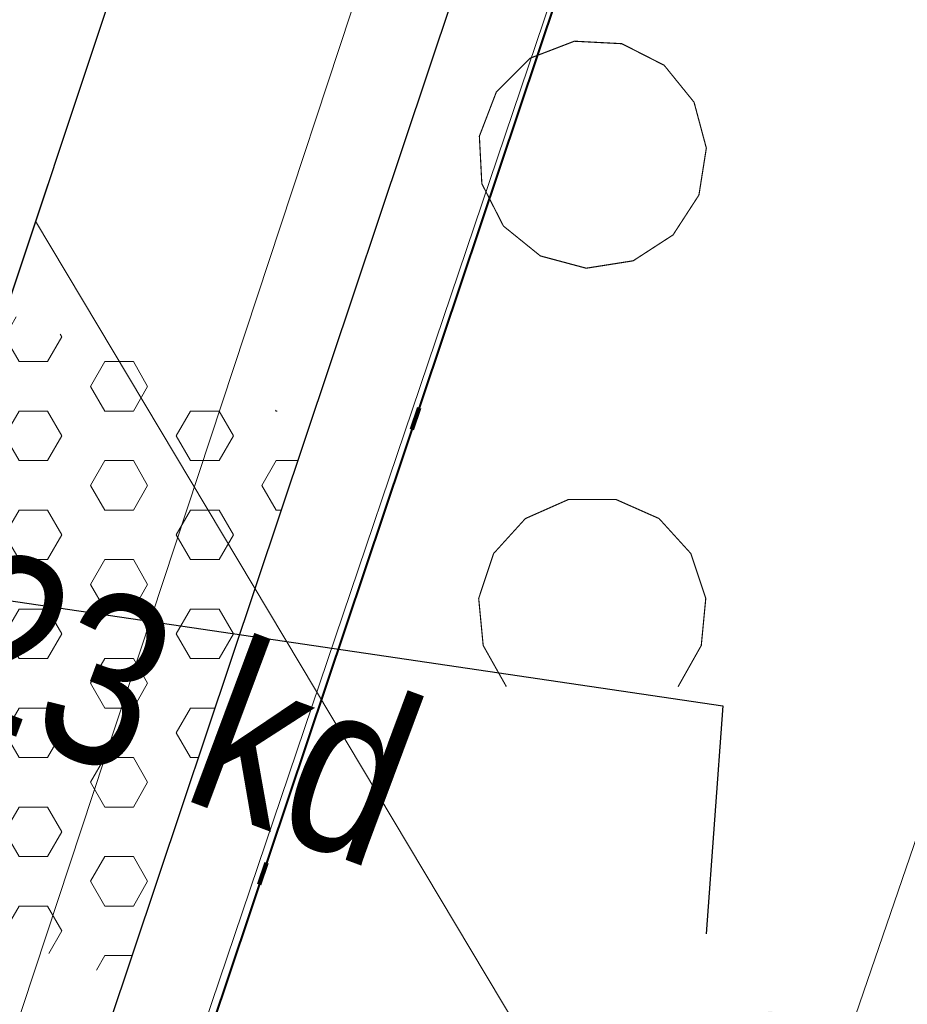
# Model space of a CAD drawing. Header units: metres. Extents: x 6599773 to 13199707, y 5688499 to 11377233.
# Tile 50 of 256: x 6599896.45 to 6599900.33, y 5688679.39 to 5688683.7. Entities that reach past the tile are written whole.
import ezdxf
from ezdxf import colors
from ezdxf.entities.mleader import LeaderData, LeaderLine
from ezdxf.enums import TextEntityAlignment as Align
from ezdxf.math import Vec2, Vec3

# ---------------------------------------------------------------- set-up
doc = ezdxf.new("R2010")
doc.units = ezdxf.units.M
doc.header["$MEASUREMENT"] = 0
for name, pattern in [('1', [0]), ('9', [1, 0, -1]), ('BTO', [0]), ('GUK', [2, 1.5, -0.5]), ('UPT', [0]), ('UPW', [0])]:
    doc.linetypes.add(name, pattern=pattern)
doc.layers.get('0').update_dxf_attribs({"linetype": 'CONTINUOUS', "lineweight": 5})
for name, color, linetype, lineweight in [('_kolor chodnik', 50, '1', 0), ('_kolor umocn', 7, '1', 5), ('_kolor zjazdy kostka', 7, '1', 0), ('_kolor ścieżka', 10, '1', 0), ('_linie rozgran', 100, '9', 90), ('_opiskd', 14, 'CONTINUOUS', 15), ('_row', 150, 'CONTINUOUS', 30), ('AS__Nowe_granice', 140, 'CONTINUOUS', 30), ('Kontury', 90, 'GUK', 5), ('OTK_L_5', 7, 'CONTINUOUS', 5), ('OTZ_L_1', 7, 'CONTINUOUS', 5), ('P_SUKP_E_T_0', 7, 'CONTINUOUS', 5), ('UTTPOM_L_0', 30, 'UPT', 9), ('UWWPM_L_0', 5, 'UPW', 9)]:
    doc.layers.add(name, color=color, linetype=linetype, lineweight=lineweight)
doc.layers.add('_kolor jezdnia', color=7, linetype='1', lineweight=0, true_color=0x00dbdb)
doc.layers.add('_podział mój', color=7, linetype='BTO', lineweight=40, true_color=0xdb70ff)
doc.styles.add('opis drzewa', font='ARIALN.TTF', dxfattribs={"width": 0.7, "height": 1.6})
doc.styles.add('STYL_ARIAL', font='ARIALN.TTF', dxfattribs={"width": 0.75, "oblique": 0.1})
pattern_1 = [(45, (0, 0), (-0.1767766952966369, 0.1767766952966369), []), (135, (0, 0), (-0.1767766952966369, -0.1767766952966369), [])]

# ---------------------------------------------------------------- blocks, each defined once
blk = doc.blocks.new('_Dot')
at = {"color": 0, "linetype": 'ByBlock', "lineweight": -2}
blk.add_line((-0.5, 0), (-1, 0), dxfattribs=at)
at = {"color": 0, "linetype": 'ByBlock', "const_width": 0.5}
blk.add_lwpolyline([(-0.25, 0, 1), (0.25, 0, 1)], format="xyb", close=True, dxfattribs=at)
blk = doc.blocks.new('2_OTZK')
at = {"color": 7, "const_width": 0.005000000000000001}
for points in [[(-0.6431084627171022, 0.6411612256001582), (-0.8175084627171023, 0.5279612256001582), (-1.022908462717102, 0.4954612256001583), (-1.223708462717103, 0.5492612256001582), (-1.385308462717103, 0.6800612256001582), (-1.479708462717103, 0.8653612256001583), (-1.490508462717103, 1.072961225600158), (-1.416008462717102, 1.267061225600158), (-1.269008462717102, 1.414061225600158), (-1.074908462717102, 1.488561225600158), (-0.8673084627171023, 1.477761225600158), (-0.6820084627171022, 1.383361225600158), (-0.5512084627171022, 1.221761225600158), (-0.4974084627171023, 1.020961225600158), (-0.5299084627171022, 0.8155612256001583), (-0.6431084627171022, 0.6411612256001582)], [(0.6282915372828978, 0.6640612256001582), (0.5264915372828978, 0.8442612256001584), (0.5063915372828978, 1.050261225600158), (0.5714915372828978, 1.246761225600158), (0.7104915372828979, 1.400161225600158), (0.8997915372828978, 1.483961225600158), (1.106791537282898, 1.483961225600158), (1.296091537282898, 1.400161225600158), (1.435091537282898, 1.246761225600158), (1.500191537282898, 1.050261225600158), (1.480091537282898, 0.8442612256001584), (1.378291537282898, 0.6640612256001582)], [(-1.372308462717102, -1.335238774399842), (-1.473808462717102, -1.154938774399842), (-1.493508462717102, -0.9491387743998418), (-1.428308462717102, -0.7528387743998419), (-1.289208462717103, -0.5997387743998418), (-1.100108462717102, -0.5160387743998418), (-0.8933084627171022, -0.5160387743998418), (-0.7042084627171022, -0.5997387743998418), (-0.5651084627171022, -0.7528387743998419), (-0.4999084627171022, -0.9491387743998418), (-0.5196084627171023, -1.154938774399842), (-0.6211084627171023, -1.335238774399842)], [(0.6496915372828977, -0.6516387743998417), (0.8240915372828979, -0.5384387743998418), (1.029491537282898, -0.5059387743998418), (1.230291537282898, -0.5597387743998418), (1.391891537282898, -0.6905387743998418), (1.486291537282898, -0.8758387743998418), (1.497091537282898, -1.083438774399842), (1.422591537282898, -1.277538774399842), (1.275591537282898, -1.424538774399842), (1.081491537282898, -1.499038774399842), (0.8738915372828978, -1.488238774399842), (0.6885915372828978, -1.393838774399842), (0.5577915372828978, -1.232238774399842), (0.5039915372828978, -1.031438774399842), (0.5364915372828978, -0.8260387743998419), (0.6496915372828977, -0.6516387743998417)]]:
    blk.add_lwpolyline(points, dxfattribs=at)

msp = doc.modelspace()

# ---------------------------------------------------------------- hatches: boundary and pattern name
at = {"layer": '_kolor chodnik'}
h = msp.add_hatch(dxfattribs=at)
h.set_pattern_fill('ANSI37', color=256, scale=2)
h.set_pattern_definition(pattern_1)
h.paths.add_polyline_path([(6599849.938171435, 5688542.085872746), (6599852.232147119, 5688548.938742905), (6599853.573135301, 5688548.489851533), (6599853.827082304, 5688549.248475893), (6599851.793849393, 5688549.929093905), (6599849.895278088, 5688548.982823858), (6599847.823506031, 5688542.793750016)])
edge = h.paths.add_edge_path()
edge.add_line((6600018.106075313, 5689087.454911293), (6600022.42781917, 5689091.229234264))
edge.add_line((6600022.42781917, 5689091.229234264), (6600020.233254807, 5689093.742094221))
edge.add_line((6600020.233254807, 5689093.742094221), (6600017.159471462, 5689091.057656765))
edge.add_arc((6600023.275194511, 5689085.3851404), 8.341433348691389, 137.1531559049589, 148.8016577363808)
edge.add_line((6600016.140105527, 5689089.706021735), (6600018.106075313, 5689087.454911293))
h.paths.add_polyline_path([(6600038.501784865, 5689187.592294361), (6600037.906968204, 5689187.700586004), (6600037.63829624, 5689186.224843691), (6600038.240083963, 5689186.115282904)])
h.paths.add_polyline_path([(6600069.098302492, 5689360.276020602), (6600068.321239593, 5689360.413462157), (6600068.064048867, 5689358.936495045), (6600068.836639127, 5689358.799546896)])
h.paths.add_polyline_path([(6600082.393785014, 5689362.950258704), (6600082.941124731, 5689366.103121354), (6600081.481377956, 5689366.361351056), (6600080.923159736, 5689363.210828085)])
h.paths.add_polyline_path([(6600074.022236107, 5689388.065861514), (6600072.983907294, 5689388.249860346), (6600072.723374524, 5689386.77253894), (6600073.760538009, 5689386.588865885)])
h.paths.add_polyline_path([(6600105.613104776, 5689486.405659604), (6600106.749499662, 5689489.711933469), (6600105.298891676, 5689490.233346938), (6600104.143487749, 5689486.917306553)], flags=17)
h.paths.add_polyline_path([(6600132.519778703, 5689678.737346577), (6600131.761827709, 5689678.896110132), (6600131.444670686, 5689677.429261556), (6600132.212256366, 5689677.269208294)])
h.paths.add_polyline_path([(6600156.649397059, 5689798.7449027), (6600156.48800471, 5689797.958860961), (6600157.450195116, 5689797.757316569), (6600157.615023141, 5689798.542205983)])
h.paths.add_polyline_path([(6600189.055358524, 5689948.643107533), (6600187.902868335, 5689948.884512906), (6600187.600024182, 5689947.417400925), (6600188.748131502, 5689947.176379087)])
edge = h.paths.add_edge_path()
edge.add_line((6600204.459383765, 5690032.969035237), (6600204.153258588, 5690031.227801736))
edge.add_arc((6600202.328347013, 5690027.299936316), 4.331100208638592, 41.85300125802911, 65.08011549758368, ccw=False)
edge.add_arc((6600032.90393149, 5690051.979071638), 174.020003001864, 352.8070218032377, 353.495463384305)
edge.add_arc((6600202.372679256, 5690027.343587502), 5.999999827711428, 55.12102442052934, 69.64815978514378)
edge = h.paths.add_edge_path()
edge.add_line((6600205.046027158, 5690040.265402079), (6600204.972740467, 5690038.483452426))
edge.add_arc((6600203.986269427, 5690044.401803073), 5.999999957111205, 279.4630688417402, 294.9140560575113)
edge.add_line((6600206.513819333, 5690038.960158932), (6600206.607027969, 5690041.030672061))
edge.add_arc((6600203.986269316, 5690044.401803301), 4.270000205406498, 284.3702444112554, 307.86193139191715, ccw=False)
edge = h.paths.add_edge_path()
edge.add_arc((6600203.547470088, 5690044.558759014), 6.446878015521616, 324.4350091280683, 356.2013368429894, ccw=False)
edge.add_arc((6600203.986269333, 5690044.401803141), 6.00000007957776, 323.2169970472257, 357.4193489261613)
h.paths.add_polyline_path([(6600208.910055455, 5690121.713696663), (6600208.146285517, 5690121.748120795), (6600207.125602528, 5690121.794124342), (6600209.971605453, 5690121.665851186)])
edge = h.paths.add_edge_path()
edge.add_line((6600238.769818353, 5690481.648294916), (6600240.338176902, 5690490.873746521))
edge.add_line((6600240.338176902, 5690490.873746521), (6600241.251295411, 5690510.829461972))
edge.add_line((6600241.251295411, 5690510.829461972), (6600239.524022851, 5690510.928942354))
edge.add_line((6600239.524022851, 5690510.928942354), (6600238.633343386, 5690491.167757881))
edge.add_line((6600238.633343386, 5690491.167757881), (6600234.579716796, 5690467.661262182))
edge.add_line((6600234.579716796, 5690467.661262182), (6600234.449796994, 5690464.966873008))
edge.add_arc((6600242.443669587, 5690464.607462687), 8.00194818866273, 177.4256738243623, 268.2543056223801)
edge.add_line((6600242.199903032, 5690456.609228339), (6600242.216657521, 5690457.359274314))
edge.add_line((6600242.216657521, 5690457.359274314), (6600242.305257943, 5690458.836738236))
edge.add_arc((6600242.444504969, 5690464.607952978), 5.772894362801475, 177.0298084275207, 268.6178439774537, ccw=False)
edge.add_line((6600236.679365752, 5690464.907083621), (6600236.951876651, 5690470.95443634))
edge.add_line((6600236.951876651, 5690470.95443634), (6600238.150786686, 5690478.210832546))
edge.add_line((6600238.150786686, 5690478.210832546), (6600238.769818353, 5690481.648294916))
h.paths.add_polyline_path([(6600238.769818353, 5690481.648294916), (6600238.150786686, 5690478.210832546), (6600239.670056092, 5690477.930590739), (6600240.266710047, 5690481.376366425)], flags=17)
edge = h.paths.add_edge_path()
edge.add_line((6600223.366500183, 5690460.339976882), (6600223.276803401, 5690457.948865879))
edge.add_arc((6600221.105749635, 5690465.64864014), 7.999999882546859, 285.7465040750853, 299.8464885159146)
edge.add_line((6600225.08717264, 5690458.709744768), (6600225.240084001, 5690461.623695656))
edge.add_arc((6600221.105749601, 5690465.648640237), 5.769999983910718, 293.06724420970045, 315.7681070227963, ccw=False)
edge = h.paths.add_edge_path()
edge.add_arc((6600220.025145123, 5690444.676291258), 5.77000016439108, 37.996647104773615, 59.94382588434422, ccw=False)
edge.add_line((6600224.572175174, 5690448.22839199), (6600224.817793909, 5690451.081798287))
edge.add_arc((6600220.025145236, 5690444.676291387), 7.999999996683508, 53.19588653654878, 68.15166733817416)
edge.add_line((6600223.00235276, 5690452.101669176), (6600222.91504296, 5690449.670427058))
edge = h.paths.add_edge_path()
edge.add_arc((6600221.105749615, 5690465.648640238), 7.999999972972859, 328.0222308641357, 357.0132597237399)
edge.add_line((6600229.094882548, 5690465.23180147), (6600229.218816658, 5690467.593604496))
edge.add_line((6600229.218816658, 5690467.593604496), (6600228.218919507, 5690467.645774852))
edge.add_line((6600228.218919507, 5690467.645774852), (6600227.891778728, 5690461.411918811))
h.paths.add_polyline_path([(6600200.980142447, 5690012.236744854), (6600202.31727834, 5690011.956662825), (6600202.522293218, 5690012.935421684), (6600201.182321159, 5690013.216097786)])
h.paths.add_polyline_path([(6600196.457878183, 5689983.98337835), (6600195.202332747, 5689984.246370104), (6600194.899091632, 5689982.777335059), (6600196.150355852, 5689982.515240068)])
edge = h.paths.add_edge_path()
edge.add_line((6600112.305909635, 5689517.99101877), (6600112.691041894, 5689519.807934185))
edge.add_line((6600112.691041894, 5689519.807934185), (6600113.245521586, 5689522.423769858))
edge.add_line((6600113.245521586, 5689522.423769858), (6600111.553124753, 5689522.782507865))
edge.add_line((6600111.553124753, 5689522.782507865), (6600107.405864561, 5689503.217226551))
edge.add_line((6600107.405864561, 5689503.217226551), (6600099.494506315, 5689480.361667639))
edge.add_line((6600099.494506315, 5689480.361667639), (6600099.182814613, 5689478.891218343))
edge.add_arc((6600107.008997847, 5689477.232359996), 8.000059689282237, 168.0325629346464, 257.7529108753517)
edge.add_line((6600105.311960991, 5689469.414366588), (6600105.784990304, 5689471.593619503))
edge.add_arc((6600107.008927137, 5689477.232314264), 5.769999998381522, 168.0321375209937, 257.7533362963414, ccw=False)
edge.add_line((6600101.364343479, 5689478.42879883), (6600101.647245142, 5689479.76342708))
edge.add_line((6600101.647245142, 5689479.76342708), (6600104.143487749, 5689486.917306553))
edge.add_line((6600104.143487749, 5689486.917306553), (6600105.298891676, 5689490.233346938))
edge.add_line((6600105.298891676, 5689490.233346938), (6600108.240043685, 5689498.809726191))
edge.add_line((6600108.240043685, 5689498.809726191), (6600112.305909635, 5689517.99101877))
h.paths.add_polyline_path([(6600136.009573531, 5689645.499114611), (6600138.333647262, 5689645.012304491), (6600138.661671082, 5689646.578318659), (6600134.869459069, 5689647.372651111)])
at = {"layer": '_kolor jezdnia'}
h = msp.add_hatch(dxfattribs=at)
h.set_pattern_fill('ANSI37', color=256, scale=2.2)
h.set_pattern_definition([(311.9999999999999, (0, 0), (0.2043648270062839, 0.1840109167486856), []), (41.99999999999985, (0, 0), (-0.1840109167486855, 0.2043648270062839), [])])
edge = h.paths.add_edge_path()
edge.add_line((6599833.066047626, 5688539.933393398), (6599850.649511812, 5688527.983462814))
edge.add_arc((6599857.337592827, 5688536.653968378), 10.95025544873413, 169.5012687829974, 232.3548431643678, ccw=False)
edge.add_arc((6599858.085851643, 5688536.618142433), 11.69295282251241, 162.2507788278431, 169.9967502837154, ccw=False)
edge.add_line((6599846.949484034, 5688540.182754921), (6599847.823506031, 5688542.793750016))
edge.add_line((6599847.823506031, 5688542.793750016), (6599849.895278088, 5688548.982823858))
edge.add_line((6599849.895278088, 5688548.982823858), (6599852.434748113, 5688556.56906746))
edge.add_line((6599852.434748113, 5688556.56906746), (6599928.48625871, 5688783.760284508))
edge.add_line((6599928.48625871, 5688783.760284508), (6599931.025728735, 5688791.34652811))
edge.add_line((6599931.025728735, 5688791.34652811), (6599996.657773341, 5688987.411326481))
edge.add_line((6599996.657773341, 5688987.411326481), (6599999.197243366, 5688994.997570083))
edge.add_line((6599999.197243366, 5688994.997570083), (6600021.930100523, 5689062.908193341))
edge.add_line((6600021.930100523, 5689062.908193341), (6600017.620224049, 5689067.371531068))
edge.add_line((6600017.620224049, 5689067.371531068), (6600016.714558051, 5689064.654078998))
edge.add_line((6600016.714558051, 5689064.654078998), (6600012.423620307, 5689051.835617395))
edge.add_line((6600012.423620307, 5689051.835617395), (6600009.884150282, 5689044.249373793))
edge.add_line((6600009.884150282, 5689044.249373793), (6599977.53516164, 5688947.612159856))
edge.add_line((6599977.53516164, 5688947.612159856), (6599974.995691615, 5688940.025916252))
edge.add_line((6599974.995691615, 5688940.025916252), (6599942.096912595, 5688841.746295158))
edge.add_line((6599942.096912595, 5688841.746295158), (6599939.557442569, 5688834.160051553))
edge.add_line((6599939.557442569, 5688834.160051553), (6599882.679288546, 5688664.246042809))
edge.add_line((6599882.679288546, 5688664.246042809), (6599880.139818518, 5688656.659799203))
edge.add_line((6599880.139818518, 5688656.659799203), (6599852.464543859, 5688573.984527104))
edge.add_line((6599852.464543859, 5688573.984527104), (6599842.470137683, 5688544.127903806))
edge.add_arc((6599835.706422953, 5688546.652910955), 7.219660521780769, 248.54809133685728, 339.52856074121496, ccw=False)
h.paths.add_polyline_path([(6600044.653202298, 5689172.271628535), (6600046.276244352, 5689181.431901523), (6600047.759199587, 5689189.801539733), (6600051.0603021, 5689208.432603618), (6600052.368792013, 5689215.817578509), (6600054.808584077, 5689229.587499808), (6600056.11707399, 5689236.972474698), (6600057.346666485, 5689243.912161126), (6600058.655146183, 5689251.297078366), (6600058.831439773, 5689252.292060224), (6600060.098987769, 5689259.445963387), (6600060.139929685, 5689259.677035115), (6600061.407468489, 5689266.830886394), (6600072.329030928, 5689328.470998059), (6600073.637511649, 5689335.855921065), (6600077.337304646, 5689356.73715072), (6600078.820259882, 5689365.106788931), (6600081.142794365, 5689378.214921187), (6600082.53851694, 5689386.092227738), (6600095.187867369, 5689457.483787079), (6600091.082877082, 5689465.8405575), (6600089.043088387, 5689454.328211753), (6600087.870641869, 5689447.711051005), (6600087.560133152, 5689445.958573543), (6600086.562151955, 5689440.326076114), (6600082.433200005, 5689417.022719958), (6600080.95024477, 5689408.65308175), (6600077.202698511, 5689387.502337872), (6600075.719743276, 5689379.132699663), (6600073.469199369, 5689366.430874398), (6600071.986244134, 5689358.061236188), (6600069.986864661, 5689346.776955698), (6600068.591142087, 5689338.899649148), (6600065.559290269, 5689321.78820693), (6600064.163567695, 5689313.91090038), (6600059.719426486, 5689288.828650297), (6600058.323703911, 5689280.951343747), (6600057.563846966, 5689276.662793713), (6600056.168124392, 5689268.785487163), (6600054.804920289, 5689261.091711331), (6600053.409197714, 5689253.214404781), (6600053.264817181, 5689252.399536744), (6600051.869094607, 5689244.522230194), (6600051.183555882, 5689240.653124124), (6600049.787833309, 5689232.775817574), (6600046.593849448, 5689214.749319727), (6600045.198126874, 5689206.872013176), (6600044.41754409, 5689202.466488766), (6600042.934588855, 5689194.096850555), (6600036.429952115, 5689157.38538759), (6600034.94699688, 5689149.01574938), (6600030.579776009, 5689124.367629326), (6600027.529365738, 5689107.151445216), (6600024.895072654, 5689094.014582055), (6600030.583685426, 5689094.264316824), (6600032.945013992, 5689106.191885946), (6600043.170247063, 5689163.901990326)])
edge = h.paths.add_edge_path()
edge.add_line((6600111.106812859, 5689535.144351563), (6600111.256844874, 5689535.85214863))
edge.add_line((6600111.256844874, 5689535.85214863), (6600112.915748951, 5689543.678261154))
edge.add_line((6600112.915748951, 5689543.678261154), (6600117.304772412, 5689564.384094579))
edge.add_line((6600117.304772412, 5689564.384094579), (6600119.067357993, 5689572.699339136))
edge.add_line((6600119.067357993, 5689572.699339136), (6600120.087667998, 5689577.512794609))
edge.add_line((6600120.087667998, 5689577.512794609), (6600121.64289057, 5689584.849775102))
edge.add_line((6600121.64289057, 5689584.849775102), (6600128.436769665, 5689616.900852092))
edge.add_line((6600128.436769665, 5689616.900852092), (6600129.991992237, 5689624.237832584))
edge.add_line((6600129.991992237, 5689624.237832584), (6600132.660554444, 5689636.827148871))
edge.add_line((6600132.660554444, 5689636.827148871), (6600133.208838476, 5689639.444704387))
edge.add_line((6600133.208838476, 5689639.444704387), (6600134.848957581, 5689647.274775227))
edge.add_line((6600134.848957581, 5689647.274775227), (6600138.97649476, 5689666.979995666))
edge.add_line((6600138.97649476, 5689666.979995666), (6600140.51410642, 5689674.320687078))
edge.add_line((6600140.51410642, 5689674.320687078), (6600145.209128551, 5689696.735129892))
edge.add_line((6600145.209128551, 5689696.735129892), (6600146.746740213, 5689704.075821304))
edge.add_line((6600146.746740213, 5689704.075821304), (6600151.462308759, 5689726.588354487))
edge.add_line((6600151.462308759, 5689726.588354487), (6600152.999920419, 5689733.929045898))
edge.add_line((6600152.999920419, 5689733.929045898), (6600155.244070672, 5689744.642813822))
edge.add_line((6600155.244070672, 5689744.642813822), (6600156.781682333, 5689751.983505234))
edge.add_line((6600156.781682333, 5689751.983505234), (6600161.635515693, 5689775.156126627))
edge.add_line((6600161.635515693, 5689775.156126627), (6600163.378142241, 5689783.475576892))
edge.add_line((6600163.378142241, 5689783.475576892), (6600163.850769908, 5689785.731942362))
edge.add_line((6600163.850769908, 5689785.731942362), (6600167.028500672, 5689800.90270461))
edge.add_line((6600167.028500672, 5689800.90270461), (6600179.490888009, 5689860.399222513))
edge.add_line((6600179.490888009, 5689860.399222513), (6600181.233514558, 5689868.718672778))
edge.add_line((6600181.233514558, 5689868.718672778), (6600181.84713393, 5689871.648144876))
edge.add_line((6600181.84713393, 5689871.648144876), (6600183.38474559, 5689878.988836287))
edge.add_line((6600183.38474559, 5689878.988836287), (6600184.935818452, 5689886.393792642))
edge.add_line((6600184.935818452, 5689886.393792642), (6600186.575937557, 5689894.223863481))
edge.add_line((6600186.575937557, 5689894.223863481), (6600194.051338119, 5689929.912074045))
edge.add_line((6600194.051338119, 5689929.912074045), (6600195.691457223, 5689937.742144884))
edge.add_line((6600195.691457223, 5689937.742144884), (6600202.915799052, 5689972.231779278))
edge.add_line((6600202.915799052, 5689972.231779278), (6600204.555918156, 5689980.061850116))
edge.add_line((6600204.555918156, 5689980.061850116), (6600206.062781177, 5689987.255744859))
edge.add_line((6600206.062781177, 5689987.255744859), (6600207.702900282, 5689995.085815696))
edge.add_line((6600207.702900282, 5689995.085815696), (6600210.232559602, 5690007.162628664))
edge.add_line((6600210.232559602, 5690007.162628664), (6600211.694938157, 5690014.144150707))
edge.add_arc((6600028.177652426, 5690052.584442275), 187.5000004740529, 348.1696294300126, 357.4195276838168)
edge.add_line((6600215.487522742, 5690044.142720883), (6600208.310270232, 5690026.480446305))
edge.add_arc((6600032.903933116, 5690051.97907145), 177.2500013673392, 348.1696294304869, 351.7289130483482, ccw=False)
edge.add_line((6600206.38894146, 5690015.640182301), (6600205.966941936, 5690013.625519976))
edge.add_line((6600205.966941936, 5690013.625519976), (6600204.326822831, 5690005.795449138))
edge.add_line((6600204.326822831, 5690005.795449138), (6600197.076961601, 5689971.183982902))
edge.add_line((6600197.076961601, 5689971.183982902), (6600195.334335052, 5689962.864532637))
edge.add_line((6600195.334335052, 5689962.864532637), (6600193.44722506, 5689953.855305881))
edge.add_line((6600193.44722506, 5689953.855305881), (6600191.909227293, 5689946.512771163))
edge.add_line((6600191.909227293, 5689946.512771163), (6600185.49684423, 5689915.899498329))
edge.add_line((6600185.49684423, 5689915.899498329), (6600183.856521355, 5689908.068454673))
edge.add_line((6600183.856521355, 5689908.068454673), (6600182.066605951, 5689899.523243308))
edge.add_line((6600182.066605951, 5689899.523243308), (6600180.32407057, 5689891.204228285))
edge.add_line((6600180.32407057, 5689891.204228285), (6600174.320344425, 5689862.541919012))
edge.add_line((6600174.320344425, 5689862.541919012), (6600172.577809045, 5689854.222903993))
edge.add_line((6600172.577809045, 5689854.222903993), (6600163.663810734, 5689811.666703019))
edge.add_line((6600163.663810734, 5689811.666703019), (6600162.023782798, 5689803.837067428))
edge.add_line((6600162.023782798, 5689803.837067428), (6600160.924220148, 5689798.587659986))
edge.add_line((6600160.924220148, 5689798.587659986), (6600159.279208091, 5689790.734229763))
edge.add_line((6600159.279208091, 5689790.734229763), (6600157.107250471, 5689780.365115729))
edge.add_line((6600157.107250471, 5689780.365115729), (6600155.462238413, 5689772.511685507))
edge.add_line((6600155.462238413, 5689772.511685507), (6600153.380318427, 5689762.572418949))
edge.add_line((6600153.380318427, 5689762.572418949), (6600151.735124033, 5689754.718118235))
edge.add_line((6600151.735124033, 5689754.718118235), (6600148.586504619, 5689739.686336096))
edge.add_line((6600148.586504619, 5689739.686336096), (6600146.885007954, 5689731.563243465))
edge.add_line((6600146.885007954, 5689731.563243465), (6600141.75088822, 5689707.052510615))
edge.add_line((6600141.75088822, 5689707.052510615), (6600140.110896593, 5689699.223048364))
edge.add_line((6600140.110896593, 5689699.223048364), (6600133.483561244, 5689667.583574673))
edge.add_line((6600133.483561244, 5689667.583574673), (6600131.860394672, 5689659.834436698))
edge.add_line((6600131.860394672, 5689659.834436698), (6600131.740984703, 5689659.26436315))
edge.add_line((6600131.740984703, 5689659.26436315), (6600130.117814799, 5689651.515209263))
edge.add_line((6600130.117814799, 5689651.515209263), (6600127.278733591, 5689637.961189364))
edge.add_line((6600127.278733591, 5689637.961189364), (6600126.924568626, 5689636.290366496))
edge.add_line((6600126.924568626, 5689636.290366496), (6600125.166244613, 5689627.995226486))
edge.add_line((6600125.166244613, 5689627.995226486), (6600118.009503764, 5689594.232298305))
edge.add_line((6600118.009503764, 5689594.232298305), (6600116.251179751, 5689585.937158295))
edge.add_line((6600116.251179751, 5689585.937158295), (6600113.665314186, 5689573.737975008))
edge.add_line((6600113.665314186, 5689573.737975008), (6600111.898534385, 5689565.402943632))
edge.add_line((6600111.898534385, 5689565.402943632), (6600104.889982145, 5689532.33911599))
edge.add_line((6600104.889982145, 5689532.33911599), (6600103.226635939, 5689524.492047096))
edge.add_line((6600103.226635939, 5689524.492047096), (6600096.623876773, 5689493.342605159))
edge.add_line((6600096.623876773, 5689493.342605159), (6600094.968986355, 5689485.53542763))
edge.add_line((6600094.968986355, 5689485.53542763), (6600094.300101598, 5689482.379870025))
edge.add_line((6600094.300101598, 5689482.379870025), (6600099.182814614, 5689478.891218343))
edge.add_line((6600099.182814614, 5689478.891218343), (6600099.494506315, 5689480.361667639))
edge.add_line((6600099.494506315, 5689480.361667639), (6600111.106812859, 5689535.144351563))
edge = h.paths.add_edge_path()
edge.add_arc((6600239.213891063, 5690851.4003676), 10.0000000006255, -2.8342403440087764, 76.13703556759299, ccw=False)
edge.add_line((6600249.201658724, 5690850.905901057), (6600249.082723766, 5690848.503524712))
edge.add_line((6600249.082723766, 5690848.503524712), (6600247.016487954, 5690806.767468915))
edge.add_line((6600247.016487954, 5690806.767468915), (6600246.092398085, 5690789.152178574))
edge.add_line((6600246.092398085, 5690789.152178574), (6600233.768116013, 5690572.015170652))
edge.add_line((6600233.768116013, 5690572.015170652), (6600228.959056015, 5690465.29620206))
edge.add_line((6600228.959056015, 5690465.29620206), (6600234.588724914, 5690465.017134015))
edge.add_line((6600234.588724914, 5690465.017134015), (6600239.26254019, 5690571.767576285))
edge.add_line((6600239.26254019, 5690571.767576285), (6600252.505038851, 5690806.400146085))
edge.add_line((6600252.505038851, 5690806.400146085), (6600254.569211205, 5690848.094521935))
edge.add_arc((6600262.559425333, 5690847.6989487), 7.999999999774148, 76.13703557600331, 177.1657596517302, ccw=False)
edge.add_line((6600264.476229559, 5690855.465921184), (6600241.609896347, 5690861.109083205))
edge = h.paths.add_edge_path()
edge.add_line((6600250.031475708, 5690451.625307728), (6600250.231741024, 5690455.772579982))
edge.add_line((6600250.231741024, 5690455.772579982), (6600246.257763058, 5690456.417303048))
edge.add_line((6600246.257763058, 5690456.417303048), (6600242.171761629, 5690456.61060902))
edge.add_arc((6600242.563100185, 5690464.586983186), 7.985968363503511, 176.9123644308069, 267.1911945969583, ccw=False)
edge.add_line((6600234.588724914, 5690465.017134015), (6600228.959056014, 5690465.29620206))
edge.add_arc((6600220.965133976, 5690465.657286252), 8.002072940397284, 267.8289300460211, 357.413716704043, ccw=False)
edge.add_line((6600220.661989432, 5690457.660957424), (6600212.406915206, 5690458.119572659))
edge.add_line((6600212.406915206, 5690458.119572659), (6600208.431872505, 5690457.817501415))
edge.add_line((6600208.431872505, 5690457.817501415), (6600208.233912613, 5690454.548331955))
edge.add_line((6600208.233912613, 5690454.548331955), (6600212.129565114, 5690453.127270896))
edge.add_line((6600212.129565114, 5690453.127270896), (6600218.640548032, 5690452.76554962))
edge.add_line((6600218.640548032, 5690452.76554962), (6600216.486747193, 5690452.885205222))
edge.add_line((6600216.486747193, 5690452.885205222), (6600220.46890539, 5690452.663974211))
edge.add_arc((6600220.025145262, 5690444.676291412), 7.999999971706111, -0.3386579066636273, 86.8201700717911, ccw=False)
edge.add_line((6600228.025005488, 5690444.629006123), (6600227.803602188, 5690439.649256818))
edge.add_line((6600227.803602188, 5690439.649256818), (6600226.885525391, 5690435.936828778))
edge.add_line((6600226.885525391, 5690435.936828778), (6600225.534849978, 5690405.967249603))
edge.add_line((6600225.534849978, 5690405.967249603), (6600226.115199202, 5690402.187514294))
edge.add_line((6600226.115199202, 5690402.187514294), (6600213.445139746, 5690121.008786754))
edge.add_line((6600213.445139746, 5690121.008786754), (6600213.352800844, 5690118.960058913))
edge.add_line((6600213.352800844, 5690118.960058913), (6600209.980184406, 5690044.131649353))
edge.add_arc((6600203.986269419, 5690044.401803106), 5.999999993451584, 257.4162346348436, 357.41934921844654, ccw=False)
edge.add_line((6600202.679069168, 5690038.545931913), (6600201.589735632, 5690033.666039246))
edge.add_line((6600201.589735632, 5690033.666039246), (6600203.67987942, 5690033.199458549))
edge.add_arc((6600202.372679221, 5690027.343587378), 5.999999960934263, -8.27108729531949, 77.41623506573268, ccw=False)
edge.add_line((6600208.310270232, 5690026.480446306), (6600215.487522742, 5690044.142720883))
edge.add_line((6600215.487522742, 5690044.142720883), (6600216.199687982, 5690059.944661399))
edge.add_line((6600216.199687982, 5690059.944661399), (6600216.537356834, 5690067.437056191))
edge.add_line((6600216.537356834, 5690067.437056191), (6600223.893528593, 5690230.66011469))
edge.add_line((6600223.893528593, 5690230.66011469), (6600224.231197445, 5690238.152509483))
edge.add_line((6600224.231197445, 5690238.152509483), (6600233.507835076, 5690443.987992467))
edge.add_arc((6600241.499722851, 5690443.627812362), 7.999999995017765, 87.29208981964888, 177.4195277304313, ccw=False)
edge.add_line((6600241.877677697, 5690451.618879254), (6600246.021541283, 5690451.422886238))
edge.add_line((6600246.021541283, 5690451.422886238), (6600246.427694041, 5690451.443388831))
edge.add_line((6600246.427694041, 5690451.443388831), (6600246.793970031, 5690451.461878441))
edge.add_line((6600246.793970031, 5690451.461878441), (6600250.031475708, 5690451.625307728))
edge = h.paths.add_edge_path()
edge.add_line((6600007.33756506, 5689086.20374581), (6600006.980466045, 5689080.740822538))
edge.add_line((6600006.980466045, 5689080.740822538), (6600007.229745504, 5689080.720859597))
edge.add_line((6600007.229745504, 5689080.720859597), (6600008.093335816, 5689080.601653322))
edge.add_line((6600008.093335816, 5689080.601653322), (6600008.702681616, 5689080.53831051))
edge.add_arc((6600008.140193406, 5689070.554142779), 9.999999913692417, -18.557800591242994, 86.77547804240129, ccw=False)
edge.add_line((6600017.620224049, 5689067.371531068), (6600021.930100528, 5689062.908193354))
edge.add_arc((6599734.83819726, 5689159.011261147), 302.7499967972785, 341.4922000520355, 343.8640860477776)
edge.add_arc((6600034.895369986, 5689072.315877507), 9.581213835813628, 98.63328270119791, 164.5273290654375, ccw=False)
edge.add_line((6600033.457137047, 5689081.788529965), (6600033.832640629, 5689081.798737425))
edge.add_line((6600033.832640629, 5689081.798737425), (6600034.422462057, 5689082.05700874))
edge.add_line((6600034.422462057, 5689082.05700874), (6600036.833623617, 5689082.139040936))
edge.add_line((6600036.833623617, 5689082.139040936), (6600036.730225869, 5689087.148851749))
edge.add_line((6600036.730225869, 5689087.148851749), (6600036.579860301, 5689087.134303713))
edge.add_arc((6600036.479565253, 5689093.136286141), 6.002820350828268, 169.1687651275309, 270.9573417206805, ccw=False)
edge.add_line((6600030.583685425, 5689094.264316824), (6600024.895072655, 5689094.014582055))
edge.add_arc((6600015.200558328, 5689096.162123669), 9.929528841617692, 271.0943432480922, 347.5094668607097, ccw=False)
edge.add_arc((6600014.909438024, 5689089.646776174), 3.446070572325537, 264.4236009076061, 278.0194998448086, ccw=False)
edge.add_line((6600014.574573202, 5689086.217014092), (6600014.299554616, 5689086.232508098))
edge.add_line((6600014.299554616, 5689086.232508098), (6600010.474232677, 5689086.448019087))
edge.add_line((6600010.474232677, 5689086.448019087), (6600007.33756506, 5689086.20374581))
edge = h.paths.add_edge_path()
edge.add_line((6600105.490725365, 5689463.953528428), (6600106.927559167, 5689464.047234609))
edge.add_line((6600106.927559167, 5689464.047234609), (6600107.835, 5689468.66))
edge.add_line((6600107.835, 5689468.66), (6600105.311960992, 5689469.414366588))
edge.add_arc((6600107.008997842, 5689477.232359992), 8.000059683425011, 168.0325628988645, 257.7529109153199, ccw=False)
edge.add_line((6600099.182814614, 5689478.891218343), (6600094.300101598, 5689482.379870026))
edge.add_arc((6600586.245114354, 5689378.10423892), 502.8750369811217, 168.032376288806, 169.9522165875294)
edge.add_line((6600091.082877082, 5689465.8405575), (6600095.187867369, 5689457.483787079))
edge.add_arc((6600103.06517392, 5689456.088064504), 8.000000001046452, 77.7533362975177, 169.9524553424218, ccw=False)
edge.add_line((6600104.762140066, 5689463.906012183), (6600105.490725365, 5689463.953528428))
at = {"layer": '_kolor umocn', "ltscale": 0.5}
h = msp.add_hatch(dxfattribs=at)
h.set_pattern_fill('HEX', color=256)
h.set_pattern_definition([(0, (-339.8015606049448, -2025.284225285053), (0, 0.2165063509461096), [0.125, -0.25]), (120, (-339.8015606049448, -2025.284225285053), (-0.1875, -0.1082531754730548), [0.1249999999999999, -0.2499999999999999]), (59.99999999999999, (-339.6765606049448, -2025.284225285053), (-0.1875, 0.1082531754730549), [0.125, -0.25])])
h.paths.add_polyline_path([(6599897.724329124, 5688681.940814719), (6599895.462251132, 5688682.743866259), (6599894.640101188, 5688680.287830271), (6599896.906909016, 5688679.498908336)])
at = {"layer": '_kolor zjazdy kostka'}
h = msp.add_hatch(dxfattribs=at)
h.set_pattern_fill('ANSI37', color=256, scale=2)
h.set_pattern_definition(pattern_1)
h.paths.add_polyline_path([(6600244.137440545, 5690813.934732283), (6600242.369522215, 5690814.022127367), (6600242.097568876, 5690808.528921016), (6600243.865482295, 5690808.44142671)])
h.paths.add_polyline_path([(6600247.012128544, 5690806.679412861), (6600247.44273645, 5690815.377295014), (6600247.393289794, 5690814.378518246), (6600247.113277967, 5690808.722537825)])
h.paths.add_polyline_path([(6600242.297085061, 5690788.088808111), (6600240.958726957, 5690788.155683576), (6600240.648818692, 5690782.664569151), (6600241.987258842, 5690782.599147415)])
h.paths.add_polyline_path([(6600245.558275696, 5690780.919298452), (6600246.037231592, 5690789.405686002), (6600244.985820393, 5690788.453468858), (6600244.612601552, 5690781.981345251)])
h.paths.add_polyline_path([(6600241.348405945, 5690723.711515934), (6600242.272017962, 5690722.691689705), (6600242.749709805, 5690731.155680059), (6600241.698138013, 5690730.203317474), (6600241.472690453, 5690726.27550499)])
h.paths.add_polyline_path([(6600225.772794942, 5690394.589141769), (6600224.731429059, 5690393.637598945), (6600224.461246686, 5690387.644646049), (6600225.412923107, 5690386.603142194)])
h.paths.add_polyline_path([(6600223.012390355, 5690333.280720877), (6600223.372595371, 5690341.272607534), (6600222.32835346, 5690340.318436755), (6600222.058239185, 5690334.324941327)])
h.paths.add_polyline_path([(6600215.496388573, 5690166.390602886), (6600215.856593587, 5690174.382489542), (6600214.812834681, 5690173.428760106), (6600214.542018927, 5690167.435062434)])
h.paths.add_polyline_path([(6600212.446537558, 5690121.053392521), (6600213.399499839, 5690120.010473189), (6600213.788744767, 5690128.503024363), (6600212.745135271, 5690127.54943145)])
h.paths.add_polyline_path([(6600209.977420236, 5690121.665589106), (6600210.225142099, 5690127.162117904), (6600207.346107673, 5690127.291879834), (6600207.119593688, 5690121.794395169)])
h.paths.add_polyline_path([(6600207.950178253, 5690070.725854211), (6600204.880846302, 5690070.828947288), (6600204.643784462, 5690065.333808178), (6600207.702521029, 5690065.204598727)])
h.paths.add_polyline_path([(6600200.981479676, 5690012.236464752), (6600199.969248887, 5690007.339980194), (6600201.282587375, 5690007.064882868), (6600202.31726072, 5690011.956666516)])
h.paths.add_polyline_path([(6600193.613960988, 5689970.406358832), (6600192.398010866, 5689970.660657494), (6600191.286205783, 5689965.274578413), (6600192.486379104, 5689965.023185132)])
h.paths.add_polyline_path([(6600189.061271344, 5689948.671423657), (6600189.984133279, 5689953.050774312), (6600188.818902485, 5689953.32186217), (6600187.908781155, 5689948.91282903)])
h.paths.add_polyline_path([(6600180.976201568, 5689915.317449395), (6600179.952861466, 5689910.421322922), (6600181.008474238, 5689910.200199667), (6600182.033843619, 5689915.09540201)])
h.paths.add_polyline_path([(6600176.508279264, 5689893.538690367), (6600177.476023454, 5689893.335973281), (6600178.603605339, 5689898.719146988), (6600177.636002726, 5689898.922290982)])
h.paths.add_polyline_path([(6600179.28182965, 5689859.401159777), (6600180.522246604, 5689860.211927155), (6600181.057490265, 5689860.561775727), (6600183.598022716, 5689860.029600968), (6600184.726606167, 5689865.412570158), (6600182.186324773, 5689865.943033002), (6600181.604764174, 5689866.832779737), (6600181.024456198, 5689867.720610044)])
h.paths.add_polyline_path([(6600160.20081012, 5689810.862606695), (6600159.232772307, 5689811.065842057), (6600158.207991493, 5689806.171529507), (6600159.17573568, 5689805.968812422)])
h.paths.add_polyline_path([(6600156.493917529, 5689797.987177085), (6600155.463416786, 5689793.068691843), (6600156.431160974, 5689792.865974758), (6600157.461419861, 5689797.784520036)])
edge = h.paths.add_edge_path()
edge.add_arc((6600173.111981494, 5689800.679690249), 5.999999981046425, 204.6731153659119, 239.5411154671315, ccw=False)
edge.add_arc((6600173.162096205, 5689800.685330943), 6.047914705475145, 168.3203586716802, 204.5234866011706, ccw=False)
edge.add_line((6600167.239404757, 5689801.909666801), (6600163.65166784, 5689784.781499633))
edge.add_arc((6600169.524220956, 5689783.551410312), 5.999999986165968, 139.2146049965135, 168.1696294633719, ccw=False)
edge.add_arc((6600169.524220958, 5689783.551410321), 5.999999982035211, 96.80962310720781, 139.2146050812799, ccw=False)
edge.add_line((6600168.81279652, 5689789.509083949), (6600170.070461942, 5689795.507731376))
h.paths.add_polyline_path([(6600163.526364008, 5689776.866746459), (6600166.051243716, 5689776.337874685), (6600167.179826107, 5689781.720838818), (6600164.653945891, 5689782.24992016), (6600163.941148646, 5689783.340449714), (6600163.493329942, 5689784.025580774), (6600161.750703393, 5689775.706130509), (6600162.438017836, 5689776.155376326)])
h.paths.add_polyline_path([(6600152.614191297, 5689774.643430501), (6600153.639138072, 5689779.536616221), (6600152.646757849, 5689779.74492896), (6600151.646447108, 5689774.846147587)])
h.paths.add_polyline_path([(6600150.121074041, 5689767.466820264), (6600148.177624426, 5689758.167954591), (6600149.115997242, 5689757.971390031), (6600151.066362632, 5689767.268392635)])
h.paths.add_polyline_path([(6600142.970741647, 5689739.332500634), (6600141.888449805, 5689734.142420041), (6600144.036614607, 5689733.695518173), (6600145.123068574, 5689738.882330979)])
h.paths.add_polyline_path([(6600136.256357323, 5689701.052153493), (6600137.154085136, 5689700.864096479), (6600138.287960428, 5689706.274871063), (6600137.38649247, 5689706.464182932)])
h.paths.add_polyline_path([(6600130.081494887, 5689667.099389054), (6600129.212847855, 5689667.281639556), (6600128.083282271, 5689661.898895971), (6600128.953953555, 5689661.716447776)])
h.paths.add_polyline_path([(6600128.397394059, 5689659.030340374), (6600127.554144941, 5689659.207226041), (6600126.493408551, 5689653.810049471), (6600127.269860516, 5689653.647397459)])
h.paths.add_polyline_path([(6600134.990411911, 5689640.633636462), (6600137.30714639, 5689640.148363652), (6600138.339560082, 5689645.040620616), (6600136.015486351, 5689645.500958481), (6600135.435178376, 5689646.388788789), (6600134.8548704, 5689647.276619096), (6600133.214751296, 5689639.446548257), (6600134.102581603, 5689640.026856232)])
h.paths.add_polyline_path([(6600122.164164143, 5689634.294831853), (6600121.024067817, 5689628.914244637), (6600122.015114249, 5689628.705875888), (6600123.155614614, 5689634.086346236)])
h.paths.add_polyline_path([(6600114.542075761, 5689593.450769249), (6600113.493359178, 5689593.398339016), (6600112.364315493, 5689588.045694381), (6600113.29076438, 5689587.547532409)])
h.paths.add_polyline_path([(6600110.194543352, 5689572.941097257), (6600109.207819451, 5689573.148880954), (6600108.06771793, 5689567.768269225), (6600109.050143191, 5689567.53521504)])
h.paths.add_polyline_path([(6600119.083213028, 5689565.540446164), (6600119.089125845, 5689565.542290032), (6600121.462438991, 5689565.065690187), (6600122.598093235, 5689570.447168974), (6600120.229622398, 5689570.949214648), (6600119.651446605, 5689571.8119627), (6600119.073270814, 5689572.72765526), (6600117.310757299, 5689564.412754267)])
h.paths.add_polyline_path([(6600101.698666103, 5689532.937884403), (6600100.730666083, 5689533.141679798), (6600099.694214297, 5689528.250234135), (6600100.669121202, 5689528.045267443)])
h.paths.add_polyline_path([(6600094.06402112, 5689496.827028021), (6600093.080194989, 5689497.033910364), (6600092.036590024, 5689492.143967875), (6600093.038865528, 5689491.933250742)])
h.paths.add_polyline_path([(6600083.709836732, 5689453.749808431), (6600082.738586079, 5689448.336231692), (6600084.647281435, 5689448.027407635), (6600085.606840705, 5689453.416583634)])
h.paths.add_polyline_path([(6600084.434394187, 5689446.825895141), (6600083.731191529, 5689446.921126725), (6600082.928047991, 5689442.491821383), (6600083.649300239, 5689442.394910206)])
h.paths.add_polyline_path([(6600078.04194071, 5689410.721110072), (6600078.996952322, 5689416.137564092), (6600078.0548333, 5689416.304853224), (6600077.111232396, 5689410.886043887)])
h.paths.add_polyline_path([(6600072.911565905, 5689386.768652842), (6600071.96046622, 5689381.312635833), (6600072.800073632, 5689381.163221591), (6600073.76645083, 5689386.590709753)])
h.paths.add_polyline_path([(6600082.887400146, 5689379.432062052), (6600085.278102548, 5689379.034943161), (6600086.160383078, 5689383.956496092), (6600083.759726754, 5689384.355378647), (6600083.152078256, 5689385.224725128), (6600082.544429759, 5689386.094071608), (6600081.148707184, 5689378.216765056), (6600082.018053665, 5689378.824413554)])
h.paths.add_polyline_path([(6600080.731401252, 5689363.247695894), (6600080.041469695, 5689363.369939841), (6600079.433821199, 5689364.239286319), (6600078.8261727, 5689365.108632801), (6600077.343217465, 5689356.73899459), (6600078.212563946, 5689357.346643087), (6600079.081910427, 5689357.954291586), (6600081.429189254, 5689357.564866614), (6600082.388748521, 5689362.980514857)])
h.paths.add_polyline_path([(6600069.104215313, 5689360.304336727), (6600070.063917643, 5689365.720487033), (6600069.2708267, 5689365.861009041), (6600068.327152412, 5689360.441778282)])
h.paths.add_polyline_path([(6600066.55061698, 5689345.891799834), (6600065.546169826, 5689346.069805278), (6600064.677796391, 5689341.145792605), (6600065.678290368, 5689340.968483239)])
h.paths.add_polyline_path([(6600061.138656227, 5689321.077501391), (6600060.270282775, 5689316.15348863), (6600061.250715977, 5689315.979734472), (6600062.127590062, 5689320.902245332)])
h.paths.add_polyline_path([(6600055.325252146, 5689288.11325564), (6600054.456878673, 5689283.189242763), (6600055.410852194, 5689283.020177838), (6600056.28317863, 5689287.917022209)])
h.paths.add_polyline_path([(6600048.045675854, 5689182.819289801), (6600050.371939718, 5689182.407116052), (6600051.314445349, 5689187.67761207), (6600048.980409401, 5689188.064690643), (6600048.372760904, 5689188.934037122), (6600047.765112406, 5689189.803383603), (6600046.306982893, 5689181.603992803), (6600046.972918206, 5689182.069462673)])
h.paths.add_polyline_path([(6600040.943690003, 5689201.374141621), (6600039.339175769, 5689201.66987967), (6600038.429882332, 5689196.244216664), (6600039.984130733, 5689195.958493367)])
h.paths.add_polyline_path([(6600032.993704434, 5689156.473759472), (6600032.278185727, 5689156.600537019), (6600031.299242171, 5689151.188930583), (6600032.034145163, 5689151.058111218)])
h.paths.add_polyline_path([(6600026.309179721, 5689123.603833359), (6600025.417362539, 5689118.683970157), (6600026.271201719, 5689118.532684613), (6600027.143528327, 5689123.456001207)])
h.paths.add_polyline_path([(6600013.302986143, 5689054.462576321), (6600015.84245617, 5689062.048819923), (6600014.576741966, 5689061.417973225), (6600012.672139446, 5689055.728290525)])
h.paths.add_polyline_path([(6599974.547216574, 5688938.686171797), (6599977.086686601, 5688946.272415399), (6599975.820972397, 5688945.641568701), (6599973.916369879, 5688939.951886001)])
h.paths.add_polyline_path([(6599942.102825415, 5688841.748139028), (6599940.837111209, 5688841.117292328), (6599938.932508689, 5688835.427609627), (6599939.563355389, 5688834.161895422)])
h.paths.add_polyline_path([(6599882.685201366, 5688664.247886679), (6599881.419487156, 5688663.617039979), (6599879.514884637, 5688657.927357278), (6599880.145731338, 5688656.661643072)])
h.paths.add_polyline_path([(6599851.799762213, 5688549.930937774), (6599853.832995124, 5688549.250319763), (6599855.420163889, 5688553.991722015), (6599853.386930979, 5688554.672340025), (6599852.913795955, 5688555.621625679), (6599852.440660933, 5688556.570911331), (6599849.901190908, 5688548.984667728)])
h.paths.add_polyline_path([(6600233.581687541, 5690586.458647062), (6600234.520016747, 5690585.337735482), (6600234.976631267, 5690593.42826699), (6600233.922640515, 5690592.499827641)])
h.paths.add_polyline_path([(6600231.728371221, 5690526.750719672), (6600230.676277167, 5690525.793817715), (6600230.420013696, 5690519.782861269), (6600231.363586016, 5690518.655686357)])
h.paths.add_polyline_path([(6600237.577122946, 5690639.505119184), (6600236.516490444, 5690638.540451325), (6600236.176926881, 5690632.541599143), (6600237.1204992, 5690631.41442423)])
h.paths.add_polyline_path([(6600238.927801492, 5690681.139540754), (6600239.8637879, 5690680.021427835), (6600240.320411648, 5690688.112122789), (6600239.268317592, 5690687.155220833)])
h.paths.add_polyline_path([(6600218.122284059, 5690224.814875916), (6600217.079933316, 5690223.862433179), (6600216.809648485, 5690217.865326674), (6600217.762143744, 5690216.822918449)])
h.paths.add_polyline_path([(6600219.363739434, 5690274.535639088), (6600220.315886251, 5690273.493612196), (6600220.675810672, 5690281.480778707), (6600219.633750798, 5690280.528598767)])
h.paths.add_polyline_path([(6600168.75986753, 5689856.554734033), (6600169.729143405, 5689856.351696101), (6600170.857343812, 5689861.737822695), (6600169.889741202, 5689861.940966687)])
h.paths.add_polyline_path([(6600168.841833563, 5689852.115601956), (6600167.871405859, 5689852.319339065), (6600166.844894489, 5689847.425845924), (6600167.816759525, 5689847.221809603)])
at = {"layer": '_kolor ścieżka'}
h = msp.add_hatch(dxfattribs=at)
h.set_pattern_fill('ANSI37', color=10, scale=2)
h.set_pattern_definition(pattern_1)
edge = h.paths.add_edge_path()
edge.add_line((6599877.145262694, 5688659.244027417), (6599854.614951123, 5688591.938475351))
edge.add_line((6599854.614951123, 5688591.938475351), (6599854.214414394, 5688589.387325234))
edge.add_line((6599854.214414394, 5688589.387325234), (6599839.435327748, 5688545.233719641))
edge.add_arc((6599834.52303551, 5688547.748213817), 5.518450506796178, 246.5150871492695, 332.8930934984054, ccw=False)
edge.add_line((6599832.323891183, 5688542.68688393), (6599836.925902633, 5688539.594394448))
edge.add_arc((6599835.881373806, 5688546.528699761), 7.012533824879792, 278.5661808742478, 339.9794081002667)
edge.add_line((6599842.470137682, 5688544.127903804), (6599857.359687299, 5688588.607952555))
edge.add_line((6599857.359687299, 5688588.607952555), (6599857.303782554, 5688591.591210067))
edge.add_line((6599857.303782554, 5688591.591210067), (6599879.508971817, 5688657.925513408))
edge.add_line((6599879.508971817, 5688657.925513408), (6599879.193548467, 5688658.558370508))
edge.add_line((6599879.193548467, 5688658.558370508), (6599877.145262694, 5688659.244027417))
h.paths.add_polyline_path([(6599879.193548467, 5688658.558370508), (6599879.508971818, 5688657.925513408), (6599881.413574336, 5688663.615196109), (6599880.780717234, 5688663.299772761), (6599878.732431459, 5688663.985429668), (6599877.145262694, 5688659.244027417)])
h.paths.add_polyline_path([(6599938.926595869, 5688835.425765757), (6599938.61117252, 5688836.058622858), (6599936.562886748, 5688836.744279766), (6599878.732431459, 5688663.985429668), (6599880.780717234, 5688663.299772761), (6599881.413574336, 5688663.615196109)])
h.paths.add_polyline_path([(6599974.364844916, 5688941.291630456), (6599974.049421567, 5688941.924487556), (6599972.001135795, 5688942.610144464), (6599936.562886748, 5688836.744279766), (6599938.61117252, 5688836.058622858), (6599938.926595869, 5688835.425765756)])
h.paths.add_polyline_path([(6599974.049421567, 5688941.924487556), (6599974.364844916, 5688941.291630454), (6600009.253303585, 5689045.515087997), (6600008.937880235, 5689046.147945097), (6600006.889594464, 5689046.833602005), (6599972.001135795, 5688942.610144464)])
h.paths.add_polyline_path([(6600008.937880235, 5689046.147945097), (6600009.253303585, 5689045.515087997), (6600011.157906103, 5689051.204770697), (6600010.525049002, 5689050.889347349), (6600008.476763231, 5689051.575004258), (6600006.889594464, 5689046.833602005)])
edge = h.paths.add_edge_path()
edge.add_arc((6599858.085851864, 5688536.618142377), 11.69295304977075, 162.2507788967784, 169.9967501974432)
edge.add_line((6599846.570656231, 5688538.649255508), (6599849.824991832, 5688528.706403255))
edge.add_line((6599849.824991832, 5688528.706403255), (6599853.135519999, 5688528.731057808))
edge.add_line((6599853.135519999, 5688528.731057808), (6599849.868997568, 5688538.728963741))
edge.add_line((6599849.868997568, 5688538.728963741), (6599850.886451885, 5688541.768438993))
edge.add_line((6599850.886451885, 5688541.768438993), (6599849.938171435, 5688542.085872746))
edge.add_line((6599849.938171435, 5688542.085872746), (6599847.823506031, 5688542.793750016))
edge.add_line((6599847.823506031, 5688542.793750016), (6599846.949484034, 5688540.182754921))
edge = h.paths.add_edge_path()
edge.add_arc((6600008.743460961, 5689068.123037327), 7.659999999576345, 341.4922000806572, 372.1491631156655)
edge.add_line((6600016.231900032, 5689069.735141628), (6600014.371922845, 5689078.374983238))
edge.add_arc((6600008.140193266, 5689070.554142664), 10.00000004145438, 51.45178747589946, 78.26461791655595)
edge.add_line((6600010.174112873, 5689080.345116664), (6600010.018184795, 5689077.577393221))
edge.add_arc((6600009.814745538, 5689075.098871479), 2.486856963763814, 14.594442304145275, 85.30763078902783, ccw=False)
edge.add_line((6600012.221360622, 5689075.725498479), (6600013.747330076, 5689068.637167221))
edge.add_line((6600013.747330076, 5689068.637167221), (6600013.596857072, 5689066.921144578))
edge.add_line((6600013.596857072, 5689066.921144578), (6600008.476763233, 5689051.575004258))
edge.add_line((6600008.476763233, 5689051.575004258), (6600010.525049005, 5689050.88934735))
edge.add_line((6600010.525049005, 5689050.88934735), (6600011.157906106, 5689051.204770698))
edge.add_line((6600011.157906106, 5689051.204770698), (6600016.00728921, 5689065.691494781))

# ---------------------------------------------------------------- linework, layer by layer
at = {"layer": '_linie rozgran', "lineweight": 90, "ltscale": 2}
msp.add_lwpolyline([(6600030.348422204, 5689076.243038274), (6599864.024958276, 5688580.051650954), (6599850.199901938, 5688538.618809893), (6599851.513, 5688534.393), (6599854.081261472, 5688528.283242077), (6599846.604379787, 5688533.136720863), (6599838.554236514, 5688539.011790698), (6599831.01, 5688544.560000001), (6599831.36575498, 5688545.645937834), (6599834.825033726, 5688543.342750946), (6599838.712247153, 5688545.593856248), (6599853.455783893, 5688589.641253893), (6599853.466151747, 5688593.232024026), (6600012.715234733, 5689068.96212712)], dxfattribs=at)
at = {"layer": '_podział mój'}
msp.add_line((6600030.348422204, 5689076.243038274), (6599864.024958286, 5688580.051650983), dxfattribs=at)
at = {"layer": '_row'}
msp.add_line((6599931.537373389, 5688782.951650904), (6599867.687834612, 5688592.211791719), dxfattribs=at)
at = {"layer": 'AS__Nowe_granice'}
msp.add_lwpolyline([(6600029.73, 5689082.04), (6599862.41, 5688580.59)], dxfattribs=at)
at = {"layer": 'Kontury', "color": 3, "linetype": '1'}
for points in [[(6599964.506, 5688886.5668), (6599896.5208, 5688682.8184)], [(6599896.5208, 5688682.8184), (6599895.1923, 5688678.837)], [(6599903.8711, 5688670.5162), (6599896.5208, 5688682.8184)]]:
    msp.add_lwpolyline(points, dxfattribs=at)
at = {"layer": 'OTK_L_5', "color": 7}
msp.add_lwpolyline([(6599895.899, 5688677.673), (6599905.953, 5688708.117)], dxfattribs=at)
at = {"layer": 'OTZ_L_1', "color": 7, "linetype": '1'}
msp.add_lwpolyline([(6599905.953, 5688708.117), (6599895.899, 5688677.673)], dxfattribs=at)
at = {"layer": 'UTTPOM_L_0', "color": 30}
msp.add_lwpolyline([(6599894.41, 5688670.88), (6599913.61, 5688727.64)], dxfattribs=at)
at = {"layer": 'UWWPM_L_0', "color": 5}
msp.add_lwpolyline([(6599925.86, 5688754.56), (6599893.4, 5688659.75)], dxfattribs=at)

# ---------------------------------------------------------------- block references
at = {"layer": 'OTZ_L_1', "color": 7}
msp.add_blockref('2_OTZK', (6599899.953, 5688682.117), dxfattribs=at)

# ---------------------------------------------------------------- texts
at = {"layer": 'P_SUKP_E_T_0', "color": 34, "style": 'STYL_ARIAL'}
msp.add_text('GK.6630.53.2023 kd', height=0.75, rotation=339.5206, dxfattribs=at).set_placement((6599894.4365, 5688681.7099), align=Align.MIDDLE_CENTER)

# ---------------------------------------------------------------- leaders
at = {"layer": '_opiskd'}
ml = msp.add_multileader_mtext('Standard', dxfattribs=at)
ml.set_content('t50', color=256, style='opis drzewa')
ml.set_leader_properties()
ml.set_arrow_properties(name='DOT')
ml.build(insert=Vec2(0, 0))
ml.multileader.update_dxf_attribs({"dogleg_length": 1, "arrow_head_size": 0.3})
ctx = ml.context
ctx.base_point, ctx.char_height, ctx.arrow_head_size, ctx.landing_gap_size, ctx.plane_origin, ctx.plane_x_axis, ctx.plane_y_axis = Vec3(6599899.455455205, 5688679.699923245), 1.6, 0.3, 0.3, Vec3(6599891.836276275, 5688674.927443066), Vec3(-0.07152834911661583, -0.9974385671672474), Vec3(0.9974385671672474, -0.07152834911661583)
notes = []
notes.append((ctx, [(0, (1, 1, 0), (6599899.526983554, 5688680.697361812), (-0.07152834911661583, -0.9974385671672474), 1, [(0, [(6599895.901061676, 5688681.23228146)], 0, [])])]))
ctx.mtext.insert, ctx.mtext.text_direction, ctx.mtext.rotation, ctx.mtext.flow_direction = Vec3(6599900.245555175, 5688679.342493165), Vec3(-0.07152834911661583, -0.9974385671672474), -0.01922960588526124, 5
for ctx, leaders in notes:
    for number, flags, end, landing, length, lines in leaders:
        leader = LeaderData()
        leader.index, (leader.has_last_leader_line, leader.has_dogleg_vector, leader.attachment_direction) = number, flags
        leader.last_leader_point, leader.dogleg_vector, leader.dogleg_length = Vec3(end), Vec3(landing), length
        for number, points, colour, breaks in lines:
            line = LeaderLine()
            line.index, line.vertices, line.color, line.breaks = number, Vec3.list(points), colors.encode_raw_color(colour), breaks
            leader.lines.append(line)
        ctx.leaders.append(leader)

doc.saveas('drawing.dxf')
